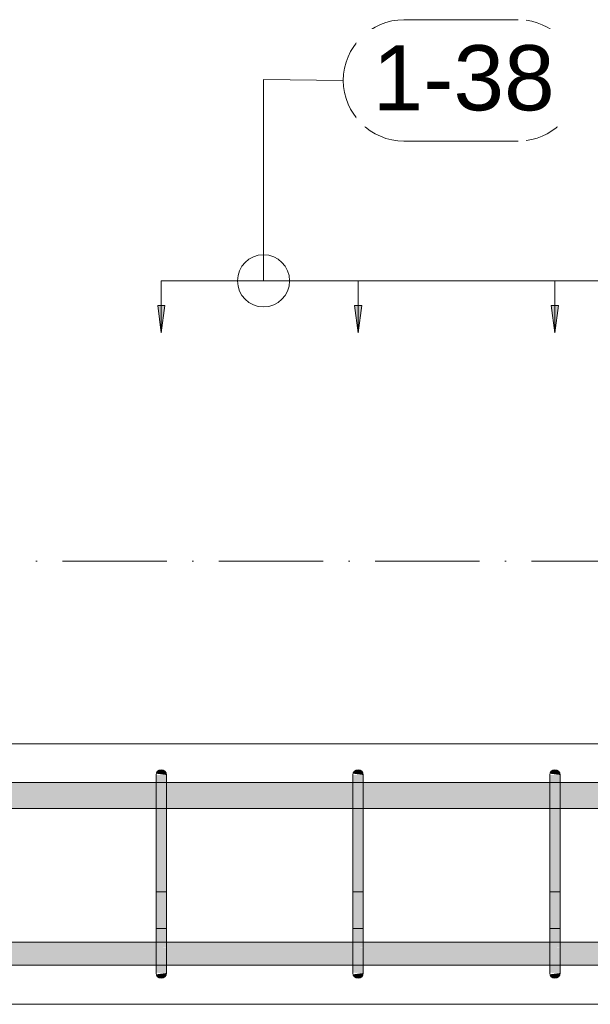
# Model space of a CAD drawing. Header units: millimetres. Extents: x -25607 to 9385, y 1894 to 10168.
# Tile 18 of 181: x -22646 to -22098, y 8670 to 9615. Entities that reach past the tile are written whole.
import ezdxf

# ---------------------------------------------------------------- set-up
doc = ezdxf.new("R2010")
doc.units = ezdxf.units.MM
doc.linetypes.add('Čerchovaná', pattern=[150, 100, -25, 0, -25])
for name, color, linetype, lineweight in [('A-ANNO-DIMS', 211, 'Continuous', 5), ('A-ANNO-DIMS-25', 211, 'Continuous', 5), ('A-FLOR-LEVL', 51, 'Continuous', 5), ('S-BEAM', 12, 'Continuous', 9), ('S-RBAR', 171, 'Continuous', 5), ('S-RBAR-IDEN', 171, 'Continuous', 5)]:
    doc.layers.add(name, color=color, linetype=linetype, lineweight=lineweight)
doc.styles.add('Arial_1', font='arial.ttf', dxfattribs={"height": 62.5})
doc.dimstyles.new('Výztuž_kusy__řezy_', dxfattribs={"dimscale": 304.8, "dimtxt": 0.18, "dimasz": 0, "dimexe": 0, "dimexo": 0.0625, "dimgap": 0.082021, "dimtad": 1, "dimdec": 0, "dimzin": 0, "dimdsep": 46, "dimtxsty": 'Arial_1', "dimblk1": 'NONE', "dimblk2": 'NONE', "dimsah": 1, "dimcen": 0.09, "dimazin": 0, "dimtfac": 1, "dimtdec": 4, "dimtix": 1, "dimtmove": 0, "dimatfit": 3, "dimfxl": 0.164042, "dimfxlon": 1, "dimtvp": 1, "dimtfill": 1, "dimtolj": 1, "dimtzin": 0, "dimarcsym": 2})

# ---------------------------------------------------------------- blocks, each defined once
blk = doc.blocks.new('DIMBLOCK40-V4')
at = {"layer": 'A-ANNO-DIMS-25'}
for points in [[(-22132.14, 9314.03), (-22128.68, 9340.32), (-22135.6, 9340.32)], [(-21943.21, 9314.03), (-21939.75, 9340.32), (-21946.68, 9340.32)]]:
    blk.add_hatch(color=256, dxfattribs=at).paths.add_polyline_path(points)
for p, q in [((-21943.21, 9364.03), (-22132.14, 9364.03)), ((-22132.14, 9364.03), (-22132.14, 9364.03)), ((-22132.14, 9364.03), (-22132.14, 9314.03)), ((-21943.21, 9364.03), (-21943.21, 9364.03)), ((-21943.21, 9364.03), (-21943.21, 9314.03)), ((-22128.68, 9340.32), (-22135.6, 9340.32)), ((-22135.6, 9340.32), (-22132.14, 9314.03)), ((-22132.14, 9314.03), (-22128.68, 9340.32)), ((-21939.75, 9340.32), (-21946.68, 9340.32)), ((-21946.68, 9340.32), (-21943.21, 9314.03)), ((-21943.21, 9314.03), (-21939.75, 9340.32))]:
    blk.add_line(p, q, dxfattribs=at)
blk = doc.blocks.new('_None')
blk = doc.blocks.new('DIMBLOCK41-V4')
at = {"layer": 'A-ANNO-DIMS-25'}
for points in [[(-22321.07, 9314.03), (-22317.61, 9340.32), (-22324.53, 9340.32)], [(-22132.14, 9314.03), (-22128.68, 9340.32), (-22135.6, 9340.32)]]:
    blk.add_hatch(color=256, dxfattribs=at).paths.add_polyline_path(points)
for p, q in [((-22132.14, 9364.03), (-22321.07, 9364.03)), ((-22321.07, 9364.03), (-22321.07, 9364.03)), ((-22321.07, 9364.03), (-22321.07, 9314.03)), ((-22132.14, 9364.03), (-22132.14, 9364.03)), ((-22132.14, 9364.03), (-22132.14, 9314.03)), ((-22317.61, 9340.32), (-22324.53, 9340.32)), ((-22324.53, 9340.32), (-22321.07, 9314.03)), ((-22321.07, 9314.03), (-22317.61, 9340.32)), ((-22128.68, 9340.32), (-22135.6, 9340.32)), ((-22135.6, 9340.32), (-22132.14, 9314.03)), ((-22132.14, 9314.03), (-22128.68, 9340.32))]:
    blk.add_line(p, q, dxfattribs=at)
blk = doc.blocks.new('DIMBLOCK42-V4')
at = {"layer": 'A-ANNO-DIMS-25'}
for points in [[(-22510, 9314.03), (-22506.54, 9340.32), (-22513.46, 9340.32)], [(-22321.07, 9314.03), (-22317.61, 9340.32), (-22324.53, 9340.32)]]:
    blk.add_hatch(color=256, dxfattribs=at).paths.add_polyline_path(points)
for p, q in [((-22321.07, 9364.03), (-22510, 9364.03)), ((-22510, 9364.03), (-22510, 9364.03)), ((-22510, 9364.03), (-22510, 9314.03)), ((-22321.07, 9364.03), (-22321.07, 9364.03)), ((-22321.07, 9364.03), (-22321.07, 9314.03)), ((-22506.54, 9340.32), (-22513.46, 9340.32)), ((-22513.46, 9340.32), (-22510, 9314.03)), ((-22510, 9314.03), (-22506.54, 9340.32)), ((-22317.61, 9340.32), (-22324.53, 9340.32)), ((-22324.53, 9340.32), (-22321.07, 9314.03)), ((-22321.07, 9314.03), (-22317.61, 9340.32))]:
    blk.add_line(p, q, dxfattribs=at)
blk = doc.blocks.new('DIMBLOCK43-V4')
at = {"layer": 'A-ANNO-DIMS-25'}
for points in [[(-22510, 9314.03), (-22506.54, 9340.32), (-22513.46, 9340.32)], [(-22321.07, 9314.03), (-22317.61, 9340.32), (-22324.53, 9340.32)], [(-22132.14, 9314.03), (-22128.68, 9340.32), (-22135.6, 9340.32)], [(-21943.21, 9314.03), (-21939.75, 9340.32), (-21946.68, 9340.32)], [(-21754.29, 9314.03), (-21750.82, 9340.32), (-21757.75, 9340.32)], [(-21565.36, 9314.03), (-21561.9, 9340.32), (-21568.82, 9340.32)], [(-21376.43, 9314.03), (-21372.97, 9340.32), (-21379.89, 9340.32)], [(-21187.5, 9314.03), (-21184.04, 9340.32), (-21190.96, 9340.32)], [(-20998.57, 9314.03), (-20995.11, 9340.32), (-21002.03, 9340.32)], [(-20809.64, 9314.03), (-20806.18, 9340.32), (-20813.1, 9340.32)], [(-20620.71, 9314.03), (-20617.25, 9340.32), (-20624.18, 9340.32)], [(-20431.79, 9314.03), (-20428.32, 9340.32), (-20435.25, 9340.32)], [(-20242.86, 9314.03), (-20239.4, 9340.32), (-20246.32, 9340.32)], [(-20053.93, 9314.03), (-20050.47, 9340.32), (-20057.39, 9340.32)], [(-19865, 9314.03), (-19861.54, 9340.32), (-19868.46, 9340.32)]]:
    blk.add_hatch(color=256, dxfattribs=at).paths.add_polyline_path(points)
for p, q in [((-19865, 9364.03), (-22510, 9364.03)), ((-22321.07, 9364.03), (-22510, 9364.03)), ((-22510, 9364.03), (-22510, 9364.03)), ((-22510, 9364.03), (-22510, 9314.03)), ((-22132.14, 9364.03), (-22321.07, 9364.03)), ((-22321.07, 9364.03), (-22321.07, 9364.03)), ((-22321.07, 9364.03), (-22321.07, 9314.03)), ((-21943.21, 9364.03), (-22132.14, 9364.03)), ((-22132.14, 9364.03), (-22132.14, 9364.03)), ((-22132.14, 9364.03), (-22132.14, 9314.03)), ((-21754.29, 9364.03), (-21943.21, 9364.03)), ((-21943.21, 9364.03), (-21943.21, 9364.03)), ((-21943.21, 9364.03), (-21943.21, 9314.03)), ((-21565.36, 9364.03), (-21754.29, 9364.03)), ((-21754.29, 9364.03), (-21754.29, 9364.03)), ((-21754.29, 9364.03), (-21754.29, 9314.03)), ((-21376.43, 9364.03), (-21565.36, 9364.03)), ((-21565.36, 9364.03), (-21565.36, 9364.03)), ((-21565.36, 9364.03), (-21565.36, 9314.03)), ((-21187.5, 9364.03), (-21376.43, 9364.03)), ((-21376.43, 9364.03), (-21376.43, 9364.03)), ((-21376.43, 9364.03), (-21376.43, 9314.03)), ((-20998.57, 9364.03), (-21187.5, 9364.03)), ((-21187.5, 9364.03), (-21187.5, 9364.03)), ((-21187.5, 9364.03), (-21187.5, 9314.03)), ((-20809.64, 9364.03), (-20998.57, 9364.03)), ((-20998.57, 9364.03), (-20998.57, 9364.03)), ((-20998.57, 9364.03), (-20998.57, 9314.03)), ((-20620.71, 9364.03), (-20809.64, 9364.03)), ((-20809.64, 9364.03), (-20809.64, 9364.03)), ((-20809.64, 9364.03), (-20809.64, 9314.03)), ((-20431.79, 9364.03), (-20620.71, 9364.03)), ((-20620.71, 9364.03), (-20620.71, 9364.03)), ((-20620.71, 9364.03), (-20620.71, 9314.03)), ((-20242.86, 9364.03), (-20431.79, 9364.03)), ((-20431.79, 9364.03), (-20431.79, 9364.03)), ((-20431.79, 9364.03), (-20431.79, 9314.03)), ((-20053.93, 9364.03), (-20242.86, 9364.03)), ((-20242.86, 9364.03), (-20242.86, 9364.03)), ((-20242.86, 9364.03), (-20242.86, 9314.03)), ((-19865, 9364.03), (-20053.93, 9364.03)), ((-20053.93, 9364.03), (-20053.93, 9364.03)), ((-20053.93, 9364.03), (-20053.93, 9314.03)), ((-19865, 9364.03), (-19865, 9364.03)), ((-19865, 9364.03), (-19865, 9314.03)), ((-22506.54, 9340.32), (-22513.46, 9340.32)), ((-22513.46, 9340.32), (-22510, 9314.03)), ((-22510, 9314.03), (-22506.54, 9340.32)), ((-22317.61, 9340.32), (-22324.53, 9340.32)), ((-22324.53, 9340.32), (-22321.07, 9314.03)), ((-22321.07, 9314.03), (-22317.61, 9340.32)), ((-22128.68, 9340.32), (-22135.6, 9340.32)), ((-22135.6, 9340.32), (-22132.14, 9314.03)), ((-22132.14, 9314.03), (-22128.68, 9340.32)), ((-21939.75, 9340.32), (-21946.68, 9340.32)), ((-21946.68, 9340.32), (-21943.21, 9314.03)), ((-21943.21, 9314.03), (-21939.75, 9340.32)), ((-21750.82, 9340.32), (-21757.75, 9340.32)), ((-21757.75, 9340.32), (-21754.29, 9314.03)), ((-21754.29, 9314.03), (-21750.82, 9340.32)), ((-21561.9, 9340.32), (-21568.82, 9340.32)), ((-21568.82, 9340.32), (-21565.36, 9314.03)), ((-21565.36, 9314.03), (-21561.9, 9340.32)), ((-21372.97, 9340.32), (-21379.89, 9340.32)), ((-21379.89, 9340.32), (-21376.43, 9314.03)), ((-21376.43, 9314.03), (-21372.97, 9340.32)), ((-21184.04, 9340.32), (-21190.96, 9340.32)), ((-21190.96, 9340.32), (-21187.5, 9314.03)), ((-21187.5, 9314.03), (-21184.04, 9340.32)), ((-20995.11, 9340.32), (-21002.03, 9340.32)), ((-21002.03, 9340.32), (-20998.57, 9314.03)), ((-20998.57, 9314.03), (-20995.11, 9340.32)), ((-20806.18, 9340.32), (-20813.1, 9340.32)), ((-20813.1, 9340.32), (-20809.64, 9314.03)), ((-20809.64, 9314.03), (-20806.18, 9340.32)), ((-20617.25, 9340.32), (-20624.18, 9340.32)), ((-20624.18, 9340.32), (-20620.71, 9314.03)), ((-20620.71, 9314.03), (-20617.25, 9340.32)), ((-20428.32, 9340.32), (-20435.25, 9340.32)), ((-20435.25, 9340.32), (-20431.79, 9314.03)), ((-20431.79, 9314.03), (-20428.32, 9340.32)), ((-20239.4, 9340.32), (-20246.32, 9340.32)), ((-20246.32, 9340.32), (-20242.86, 9314.03)), ((-20242.86, 9314.03), (-20239.4, 9340.32)), ((-20050.47, 9340.32), (-20057.39, 9340.32)), ((-20057.39, 9340.32), (-20053.93, 9314.03)), ((-20053.93, 9314.03), (-20050.47, 9340.32)), ((-19861.54, 9340.32), (-19868.46, 9340.32)), ((-19868.46, 9340.32), (-19865, 9314.03)), ((-19865, 9314.03), (-19861.54, 9340.32))]:
    blk.add_line(p, q, dxfattribs=at)
blk = doc.blocks.new('Popisek výztuže__BEZ NATOČENÍ_ - _Typ_ množství_PRAVÝ _řezy_-573725-V4')
at = {"layer": 'S-RBAR-IDEN'}
for p, q in [((-24183.83, 9621.25), (-24293.53, 9621.25)), ((-24293.53, 9504.82), (-24183.83, 9504.82))]:
    blk.add_line(p, q, dxfattribs=at)
for centre, start, end in [((-24293.53, 9563.04), 90, 270), ((-24183.83, 9563.04), 277.64339, 82.35661)]:
    blk.add_arc(centre, 58.22, start, end, dxfattribs=at)

msp = doc.modelspace()

# ---------------------------------------------------------------- hatches: boundary and pattern name
at = {"layer": 'S-RBAR'}
for points in [[(-22505, 8865), (-22505, 8890), (-22515, 8890), (-22515, 8865)], [(-22505, 8890), (-22505.17, 8891.29), (-22505.67, 8892.5), (-22506.46, 8893.54), (-22507.5, 8894.33), (-22508.71, 8894.83), (-22510, 8895), (-22511.29, 8894.83), (-22512.5, 8894.33), (-22513.54, 8893.54), (-22514.33, 8892.5), (-22514.83, 8891.29), (-22505.17, 8890.02)], [(-22316.07, 8865), (-22316.07, 8890), (-22326.07, 8890), (-22326.07, 8865)], [(-22316.07, 8890), (-22316.24, 8891.29), (-22316.74, 8892.5), (-22317.54, 8893.54), (-22318.57, 8894.33), (-22319.78, 8894.83), (-22321.07, 8895), (-22322.37, 8894.83), (-22323.57, 8894.33), (-22324.61, 8893.54), (-22325.4, 8892.5), (-22325.9, 8891.29), (-22316.24, 8890.02)], [(-22127.14, 8865), (-22127.14, 8890), (-22137.14, 8890), (-22137.14, 8865)], [(-22127.14, 8890), (-22127.31, 8891.29), (-22127.81, 8892.5), (-22128.61, 8893.54), (-22129.64, 8894.33), (-22130.85, 8894.83), (-22132.14, 8895), (-22133.44, 8894.83), (-22134.64, 8894.33), (-22135.68, 8893.54), (-22136.47, 8892.5), (-22136.97, 8891.29), (-22127.31, 8890.02)], [(-22505, 8725), (-22505, 8865), (-22515, 8865), (-22515, 8725)], [(-22316.07, 8725), (-22316.07, 8865), (-22326.07, 8865), (-22326.07, 8725)], [(-22127.14, 8725), (-22127.14, 8865), (-22137.14, 8865), (-22137.14, 8725)], [(-22510, 8695), (-22508.71, 8695.17), (-22507.5, 8695.67), (-22506.46, 8696.46), (-22505.67, 8697.5), (-22505.17, 8698.71), (-22505.17, 8699.98), (-22514.83, 8698.71), (-22514.33, 8697.5), (-22513.54, 8696.46), (-22512.5, 8695.67), (-22511.29, 8695.17)], [(-22321.07, 8695), (-22319.78, 8695.17), (-22318.57, 8695.67), (-22317.54, 8696.46), (-22316.74, 8697.5), (-22316.24, 8698.71), (-22316.24, 8699.98), (-22325.9, 8698.71), (-22325.4, 8697.5), (-22324.61, 8696.46), (-22323.57, 8695.67), (-22322.37, 8695.17)], [(-22132.14, 8695), (-22130.85, 8695.17), (-22129.64, 8695.67), (-22128.61, 8696.46), (-22127.81, 8697.5), (-22127.31, 8698.71), (-22127.31, 8699.98), (-22136.97, 8698.71), (-22136.47, 8697.5), (-22135.68, 8696.46), (-22134.64, 8695.67), (-22133.44, 8695.17)]]:
    msp.add_hatch(color=7, dxfattribs=at).paths.add_polyline_path(points)
h = msp.add_hatch(color=7, dxfattribs=at)
h.paths.add_polyline_path([(-23445.36, 8857.8), (-23362.82, 8857.8), (-23362.82, 8882.8), (-23445.36, 8882.8), (-23445.36, 8863.81)])
h.paths.add_polyline_path([(-24590.95, 8857.8), (-24591.01, 8879.14), (-24594.18, 8875), (-24596.18, 8870.18), (-24596.86, 8863.81), (-24596.86, 8857.8)])
h.paths.add_polyline_path([(-24533.42, 8857.8), (-24495.89, 8857.8), (-24495.89, 8882.8), (-24528.32, 8882.8), (-24528.32, 8863.8), (-24533.42, 8863.8)])
h.paths.add_polyline_path([(-24558, 8857.8), (-24543.42, 8857.8), (-24543.42, 8863.8), (-24548.33, 8863.99), (-24548.33, 8882.8), (-24563.82, 8882.8), (-24563, 8882.46), (-24560.93, 8880.87), (-24559.34, 8878.8), (-24558.34, 8876.39), (-24558, 8872.7), (-24558, 8863.81)])
h.paths.add_polyline_path([(-24580.95, 8857.8), (-24578, 8857.8), (-24578, 8873.8), (-24558, 8873.8), (-24577.66, 8876.39), (-24576.66, 8878.8), (-24575.07, 8880.87), (-24573, 8882.8), (-24580.95, 8882.8), (-24580.95, 8863.81)])
h.paths.add_polyline_path([(-24390.83, 8857.8), (-24353.31, 8857.8), (-24353.31, 8882.8), (-24390.83, 8882.8), (-24390.83, 8863.81)])
h.paths.add_polyline_path([(-24438.36, 8857.8), (-24400.83, 8857.8), (-24400.83, 8882.8), (-24438.36, 8882.8), (-24438.36, 8863.81)])
h.paths.add_polyline_path([(-24485.89, 8857.8), (-24448.36, 8857.8), (-24448.36, 8882.8), (-24485.89, 8882.8), (-24485.89, 8863.81)])
h.paths.add_polyline_path([(-24200.72, 8857.8), (-24166.86, 8857.8), (-24166.86, 8865), (-24167.54, 8870.18), (-24169.54, 8875), (-24172.72, 8879.14), (-24176.86, 8882.32), (-24178.03, 8882.8), (-24200.72, 8882.8), (-24200.72, 8863.81)])
h.paths.add_polyline_path([(-24248.25, 8857.8), (-24210.72, 8857.8), (-24210.72, 8882.8), (-24248.25, 8882.8), (-24248.25, 8863.81)])
h.paths.add_polyline_path([(-24295.78, 8857.8), (-24258.25, 8857.8), (-24258.25, 8882.8), (-24295.78, 8882.8), (-24295.78, 8863.81)])
h.paths.add_polyline_path([(-24305.78, 8857.8), (-24305.78, 8882.8), (-24343.31, 8882.8), (-24343.31, 8857.8)])
h.paths.add_polyline_path([(-21192.5, 8857.8), (-21192.5, 8882.8), (-21371.43, 8882.8), (-21371.43, 8857.8), (-21263.23, 8857.8)])
h.paths.add_polyline_path([(-21182.5, 8857.8), (-21172.5, 8857.8), (-21172.5, 8882.8), (-21182.5, 8882.8), (-21182.5, 8863.81)])
h.paths.add_polyline_path([(-24153.19, 8857.8), (-24115.66, 8857.8), (-24115.66, 8882.8), (-24153.19, 8882.8), (-24153.19, 8863.81)])
h.paths.add_polyline_path([(-24058.13, 8857.8), (-24020.6, 8857.8), (-24020.6, 8882.8), (-24058.13, 8882.8), (-24058.13, 8863.81)])
h.paths.add_polyline_path([(-24105.66, 8857.8), (-24068.13, 8857.8), (-24068.13, 8882.8), (-24105.66, 8882.8), (-24105.66, 8863.81)])
h.paths.add_polyline_path([(-23915.54, 8857.8), (-23825.54, 8857.8), (-23825.54, 8882.8), (-23915.54, 8882.8), (-23915.54, 8863.81)])
h.paths.add_polyline_path([(-23963.07, 8857.8), (-23925.54, 8857.8), (-23925.54, 8882.8), (-23963.07, 8882.8), (-23963.07, 8863.81)])
h.paths.add_polyline_path([(-24010.6, 8857.8), (-23973.07, 8857.8), (-23973.07, 8882.8), (-24010.6, 8882.8), (-24010.6, 8863.81)])
h.paths.add_polyline_path([(-23815.54, 8857.8), (-23733, 8857.8), (-23733, 8882.8), (-23815.54, 8882.8), (-23815.54, 8863.81)])
h.paths.add_polyline_path([(-23630.45, 8857.8), (-23547.91, 8857.8), (-23547.91, 8882.8), (-23630.45, 8882.8), (-23630.45, 8863.81)])
h.paths.add_polyline_path([(-23723, 8857.8), (-23640.45, 8857.8), (-23640.45, 8882.8), (-23723, 8882.8), (-23723, 8863.81)])
h.paths.add_polyline_path([(-23537.91, 8857.8), (-23455.36, 8857.8), (-23455.36, 8882.8), (-23537.91, 8882.8), (-23537.91, 8863.81)])
h.paths.add_polyline_path([(-23352.82, 8857.8), (-23270.27, 8857.8), (-23270.27, 8882.8), (-23352.82, 8882.8), (-23352.82, 8863.81)])
h.paths.add_polyline_path([(-23167.73, 8857.8), (-23085.18, 8857.8), (-23085.18, 8882.8), (-23167.73, 8882.8), (-23167.73, 8863.81)])
h.paths.add_polyline_path([(-23177.73, 8857.8), (-23177.73, 8882.8), (-23260.27, 8882.8), (-23260.27, 8857.8)])
h.paths.add_polyline_path([(-22982.64, 8857.8), (-22900.09, 8857.8), (-22900.09, 8882.8), (-22982.64, 8882.8), (-22982.64, 8863.81)])
h.paths.add_polyline_path([(-23075.18, 8857.8), (-22992.64, 8857.8), (-22992.64, 8882.8), (-23075.18, 8882.8), (-23075.18, 8863.81)])
h.paths.add_polyline_path([(-22890.09, 8857.8), (-22807.55, 8857.8), (-22807.55, 8882.8), (-22890.09, 8882.8), (-22890.09, 8863.81)])
h.paths.add_polyline_path([(-22705, 8857.8), (-22515, 8857.8), (-22515, 8882.8), (-22705, 8882.8), (-22705, 8863.81)])
h.paths.add_polyline_path([(-22715, 8857.8), (-22715, 8882.8), (-22797.55, 8882.8), (-22797.55, 8857.8)])
h.paths.add_polyline_path([(-22505, 8857.8), (-22326.07, 8857.8), (-22326.07, 8882.8), (-22505, 8882.8), (-22505, 8863.81)])
h.paths.add_polyline_path([(-21381.43, 8857.8), (-21381.43, 8882.8), (-21560.36, 8882.8), (-21560.36, 8857.8), (-21417.55, 8857.8)])
h.paths.add_polyline_path([(-21570.36, 8857.8), (-21570.36, 8882.8), (-21749.29, 8882.8), (-21749.29, 8857.8), (-21571.87, 8857.8)])
h.paths.add_polyline_path([(-21759.29, 8857.8), (-21759.29, 8882.8), (-21938.21, 8882.8), (-21938.21, 8857.8), (-21880.51, 8857.8)])
h.paths.add_polyline_path([(-22316.07, 8857.8), (-22137.14, 8857.8), (-22137.14, 8882.8), (-22316.07, 8882.8), (-22316.07, 8863.81)])
h.paths.add_polyline_path([(-22127.14, 8857.8), (-21948.21, 8857.8), (-21948.21, 8882.8), (-22127.14, 8882.8), (-22127.14, 8863.81)])
h.paths.add_polyline_path([(-24605, 8874.79), (-24602.84, 8880), (-24600.69, 8882.8), (-24605, 8882.8), (-24605, 8879.14)])
h = msp.add_hatch(color=7, dxfattribs=at)
h.paths.add_polyline_path([(-24601.03, 8707.64), (-24603.19, 8710.85), (-24605, 8715.21), (-24605, 8707.64), (-24602.84, 8707.64)])
h.paths.add_polyline_path([(-22960.74, 8707.64), (-22900.09, 8707.92), (-22900.09, 8729.64), (-22982.64, 8729.64), (-22982.64, 8707.64)])
h.paths.add_polyline_path([(-22890.09, 8707.64), (-22807.55, 8707.92), (-22807.55, 8729.64), (-22890.09, 8729.64), (-22890.09, 8707.92)])
h.paths.add_polyline_path([(-17983.96, 8707.64), (-17980, 8707.64), (-17980, 8729.64), (-18012.83, 8729.64), (-18012.83, 8707.64)])
h.paths.add_polyline_path([(-22992.64, 8707.64), (-22992.64, 8729.64), (-23075.18, 8729.64), (-23075.18, 8707.64), (-22999.32, 8707.64)])
h.paths.add_polyline_path([(-22797.55, 8707.64), (-22715, 8707.92), (-22715, 8729.64), (-22797.55, 8729.64), (-22797.55, 8707.92)])
h.paths.add_polyline_path([(-22705, 8707.64), (-22515, 8707.92), (-22515, 8729.64), (-22705, 8729.64), (-22705, 8707.92)])
h.paths.add_polyline_path([(-18022.83, 8707.64), (-18022.83, 8729.64), (-18061.22, 8729.64), (-18061.12, 8707.64)])
h.paths.add_polyline_path([(-23085.18, 8707.64), (-23085.18, 8729.64), (-23167.73, 8729.64), (-23167.73, 8707.64), (-23115.06, 8707.64)])
h.paths.add_polyline_path([(-22505, 8707.64), (-22326.07, 8707.92), (-22326.07, 8729.64), (-22505, 8729.64), (-22505, 8707.92)])
h.paths.add_polyline_path([(-22316.07, 8707.64), (-22137.14, 8707.92), (-22137.14, 8729.64), (-22316.07, 8729.64), (-22316.07, 8707.92)])
h.paths.add_polyline_path([(-18071.22, 8707.64), (-18071.22, 8729.64), (-18109.61, 8729.64), (-18109.61, 8707.64), (-18099.7, 8707.64)])
h.paths.add_polyline_path([(-23177.73, 8707.64), (-23177.73, 8729.64), (-23260.27, 8729.64), (-23260.27, 8707.64), (-23192.22, 8707.64)])
h.paths.add_polyline_path([(-22127.14, 8707.64), (-21948.21, 8707.92), (-21948.21, 8729.64), (-22127.14, 8729.64), (-22127.14, 8707.92)])
h.paths.add_polyline_path([(-24558, 8707.64), (-24543.42, 8707.92), (-24543.42, 8729.64), (-24558, 8729.64), (-24558, 8707.92)])
h.paths.add_polyline_path([(-18119.61, 8707.64), (-18119.61, 8729.64), (-18158, 8729.64), (-18158, 8707.64), (-18138.28, 8707.64)])
h.paths.add_polyline_path([(-21938.21, 8707.64), (-21759.29, 8707.92), (-21759.29, 8729.64), (-21938.21, 8729.64), (-21938.21, 8707.92)])
h.paths.add_polyline_path([(-23270.27, 8707.64), (-23270.27, 8729.64), (-23352.82, 8729.64), (-23352.82, 8707.64), (-23307.95, 8707.64)])
h.paths.add_polyline_path([(-24580.95, 8707.64), (-24578, 8707.92), (-24578, 8729.64), (-24580.95, 8729.64), (-24580.95, 8707.92)])
h.paths.add_polyline_path([(-21749.29, 8707.64), (-21570.36, 8707.92), (-21570.36, 8729.64), (-21749.29, 8729.64), (-21749.29, 8707.92)])
h.paths.add_polyline_path([(-18168, 8707.64), (-18168, 8729.64), (-18206.38, 8729.64), (-18206.38, 8707.64), (-18176.86, 8707.64)])
h.paths.add_polyline_path([(-23362.82, 8707.64), (-23362.82, 8729.64), (-23445.36, 8729.64), (-23445.36, 8707.64), (-23385.11, 8707.64)])
h.paths.add_polyline_path([(-21560.36, 8707.64), (-21381.43, 8707.92), (-21381.43, 8729.64), (-21560.36, 8729.64), (-21560.36, 8707.92)])
h.paths.add_polyline_path([(-23455.36, 8707.64), (-23455.36, 8729.64), (-23537.91, 8729.64), (-23537.91, 8707.64), (-23462.27, 8707.64)])
h.paths.add_polyline_path([(-21371.43, 8707.64), (-21192.5, 8707.92), (-21192.5, 8729.64), (-21371.43, 8729.64), (-21371.43, 8707.92)])
h.paths.add_polyline_path([(-18216.38, 8707.64), (-18216.38, 8729.64), (-18254.77, 8729.64), (-18254.77, 8707.64), (-18254.02, 8707.64)])
h.paths.add_polyline_path([(-21182.5, 8707.64), (-21003.57, 8707.92), (-21003.57, 8729.64), (-21182.5, 8729.64), (-21182.5, 8707.92)])
h.paths.add_polyline_path([(-24533.42, 8707.64), (-24495.89, 8707.92), (-24495.89, 8729.64), (-24533.42, 8729.64), (-24533.42, 8707.92)])
h.paths.add_polyline_path([(-20993.57, 8707.64), (-20814.64, 8707.92), (-20814.64, 8729.64), (-20993.57, 8729.64), (-20993.57, 8707.92)])
h.paths.add_polyline_path([(-23547.91, 8707.64), (-23547.91, 8729.64), (-23630.45, 8729.64), (-23630.45, 8707.64), (-23578.01, 8707.64)])
h.paths.add_polyline_path([(-18264.77, 8707.64), (-18264.77, 8729.64), (-18303.16, 8729.64), (-18303.16, 8707.64), (-18292.6, 8707.64)])
h.paths.add_polyline_path([(-24485.89, 8707.64), (-24448.36, 8707.92), (-24448.36, 8729.64), (-24485.89, 8729.64), (-24485.89, 8707.92)])
h.paths.add_polyline_path([(-20804.64, 8707.64), (-20625.71, 8707.92), (-20625.71, 8729.64), (-20804.64, 8729.64), (-20804.64, 8707.92)])
h.paths.add_polyline_path([(-20615.71, 8707.64), (-20436.79, 8707.92), (-20436.79, 8729.64), (-20615.71, 8729.64), (-20615.71, 8707.92)])
h.paths.add_polyline_path([(-18313.16, 8707.64), (-18313.16, 8729.64), (-18351.55, 8729.64), (-18351.55, 8707.64), (-18331.18, 8707.64)])
h.paths.add_polyline_path([(-23640.45, 8707.64), (-23640.45, 8729.64), (-23723, 8729.64), (-23723, 8707.64), (-23655.17, 8707.64)])
h.paths.add_polyline_path([(-20426.79, 8707.64), (-20247.86, 8707.92), (-20247.86, 8729.64), (-20426.79, 8729.64), (-20426.79, 8707.92)])
h.paths.add_polyline_path([(-24438.36, 8707.64), (-24400.83, 8707.92), (-24400.83, 8729.64), (-24438.36, 8729.64), (-24438.36, 8707.92)])
h.paths.add_polyline_path([(-20237.86, 8707.64), (-20058.93, 8707.92), (-20058.93, 8729.64), (-20237.86, 8729.64), (-20237.86, 8707.92)])
h.paths.add_polyline_path([(-18361.55, 8707.64), (-18361.55, 8729.64), (-18399.94, 8729.64), (-18399.94, 8707.64), (-18369.76, 8707.64)])
h.paths.add_polyline_path([(-23733, 8707.64), (-23733, 8729.64), (-23815.54, 8729.64), (-23815.54, 8707.64), (-23770.91, 8707.64)])
h.paths.add_polyline_path([(-20048.93, 8707.64), (-19870, 8707.92), (-19870, 8729.64), (-20048.93, 8729.64), (-20048.93, 8707.92)])
h.paths.add_polyline_path([(-19860, 8707.64), (-19670, 8707.92), (-19670, 8729.64), (-19860, 8729.64), (-19860, 8707.92)])
h.paths.add_polyline_path([(-18409.94, 8707.64), (-18409.94, 8729.64), (-18448.33, 8729.64), (-18448.33, 8707.64), (-18446.91, 8707.64)])
h.paths.add_polyline_path([(-23825.54, 8707.64), (-23825.54, 8729.64), (-23915.54, 8729.64), (-23915.54, 8707.64), (-23848.07, 8707.64)])
h.paths.add_polyline_path([(-24390.83, 8707.64), (-24353.31, 8707.92), (-24353.31, 8729.64), (-24390.83, 8729.64), (-24390.83, 8707.92)])
h.paths.add_polyline_path([(-19660, 8707.64), (-19577.45, 8707.92), (-19577.45, 8729.64), (-19660, 8729.64), (-19660, 8707.92)])
h.paths.add_polyline_path([(-18458.33, 8707.64), (-18458.33, 8729.64), (-18549.46, 8729.64), (-18549.46, 8707.64), (-18485.49, 8707.64)])
h.paths.add_polyline_path([(-19567.45, 8707.64), (-19484.91, 8707.92), (-19484.91, 8729.64), (-19567.45, 8729.64), (-19567.45, 8707.92)])
h.paths.add_polyline_path([(-23925.54, 8707.64), (-23925.54, 8729.64), (-23963.07, 8729.64), (-23963.07, 8707.64)])
h.paths.add_polyline_path([(-19474.91, 8707.64), (-19392.36, 8707.92), (-19392.36, 8729.64), (-19474.91, 8729.64), (-19474.91, 8707.92)])
h.paths.add_polyline_path([(-23973.07, 8707.64), (-23973.07, 8729.64), (-24010.6, 8729.64), (-24010.6, 8707.64), (-24002.39, 8707.64)])
h.paths.add_polyline_path([(-19382.36, 8707.64), (-19299.82, 8707.92), (-19299.82, 8729.64), (-19382.36, 8729.64), (-19382.36, 8707.92)])
h.paths.add_polyline_path([(-24020.6, 8707.64), (-24020.6, 8729.64), (-24058.13, 8729.64), (-24058.13, 8707.64), (-24040.97, 8707.64)])
h.paths.add_polyline_path([(-18559.46, 8707.64), (-18559.46, 8729.64), (-18642, 8729.64), (-18642, 8707.64), (-18562.65, 8707.64)])
h.paths.add_polyline_path([(-19289.82, 8707.64), (-19207.27, 8707.92), (-19207.27, 8729.64), (-19289.82, 8729.64), (-19289.82, 8707.92)])
h.paths.add_polyline_path([(-24068.13, 8707.64), (-24068.13, 8729.64), (-24105.66, 8729.64), (-24105.66, 8707.64), (-24079.55, 8707.64)])
h.paths.add_polyline_path([(-19197.27, 8707.64), (-19114.73, 8707.92), (-19114.73, 8729.64), (-19197.27, 8729.64), (-19197.27, 8707.92)])
h.paths.add_polyline_path([(-24343.31, 8707.64), (-24305.78, 8707.92), (-24305.78, 8729.64), (-24343.31, 8729.64), (-24343.31, 8707.92)])
h.paths.add_polyline_path([(-24115.66, 8707.64), (-24115.66, 8729.64), (-24153.19, 8729.64), (-24153.19, 8707.64), (-24118.13, 8707.64)])
h.paths.add_polyline_path([(-19104.73, 8707.64), (-19022.18, 8707.92), (-19022.18, 8729.64), (-19104.73, 8729.64), (-19104.73, 8707.92)])
h.paths.add_polyline_path([(-24295.78, 8707.64), (-24258.25, 8707.92), (-24258.25, 8729.64), (-24295.78, 8729.64), (-24295.78, 8707.92)])
h.paths.add_polyline_path([(-19012.18, 8707.64), (-18929.64, 8707.92), (-18929.64, 8729.64), (-19012.18, 8729.64), (-19012.18, 8707.92)])
h.paths.add_polyline_path([(-18652, 8707.64), (-18652, 8729.64), (-18734.55, 8729.64), (-18734.55, 8707.64), (-18678.39, 8707.64)])
h.paths.add_polyline_path([(-24181.69, 8707.64), (-24176.86, 8707.68), (-24172.72, 8710.86), (-24169.54, 8715), (-24167.54, 8719.82), (-24166.86, 8725), (-24167.54, 8729.64), (-24200.72, 8729.64), (-24200.72, 8710.64), (-24196.76, 8707.64), (-24192.04, 8707.64)])
h.paths.add_polyline_path([(-18919.64, 8707.64), (-18837.09, 8707.92), (-18837.09, 8729.64), (-18919.64, 8729.64), (-18919.64, 8707.92)])
h.paths.add_polyline_path([(-24211.93, 8707.64), (-24233.93, 8729.64), (-24248.25, 8729.64), (-24248.25, 8707.64), (-24233.87, 8707.64)])
h.paths.add_polyline_path([(-18827.09, 8707.64), (-18744.55, 8707.92), (-18744.55, 8729.64), (-18827.09, 8729.64), (-18827.09, 8707.92)])
h.paths.add_polyline_path([(-24590.95, 8710.82), (-24590.95, 8729.64), (-24596.86, 8729.64), (-24596.86, 8725), (-24596.18, 8719.82), (-24594.18, 8715), (-24590.99, 8710.85)])
h.paths.add_polyline_path([(-24210.72, 8720.57), (-24210.72, 8729.64), (-24219.78, 8729.64), (-24215.15, 8725)])
h = msp.add_hatch(color=7, dxfattribs=at)
h.paths.add_polyline_path([(-22505, 8703.08), (-22505, 8703.74), (-22506.36, 8703.89), (-22507.2, 8703.51)])
h.paths.add_polyline_path([(-22510.49, 8705.53), (-22512.17, 8707.49), (-22515, 8707.92), (-22515, 8706.75)])
h.paths.add_polyline_path([(-22505, 8711.72), (-22505, 8713.44), (-22515, 8715.43), (-22510.28, 8711.91)])
h.paths.add_polyline_path([(-22515, 8724.03), (-22505, 8724.24), (-22505, 8725), (-22515, 8725)])
h = msp.add_hatch(color=7, dxfattribs=at)
h.paths.add_polyline_path([(-22505, 8700), (-22505, 8703.08), (-22507.2, 8703.51), (-22506.36, 8703.89), (-22505, 8703.74), (-22505, 8711.72), (-22509.53, 8711.99), (-22515, 8715.43), (-22515, 8708.15), (-22512.03, 8707.32), (-22510.49, 8705.53), (-22515, 8706.75), (-22514.83, 8700.99), (-22512.91, 8700.85), (-22508.71, 8700.4)])
h.paths.add_polyline_path([(-22510, 8700), (-22505, 8700), (-22515, 8700.85), (-22514.83, 8700)])
h.paths.add_polyline_path([(-22505, 8713.44), (-22505, 8724.24), (-22507.03, 8724.03), (-22515, 8724.03), (-22515, 8715.43)])
h = msp.add_hatch(color=7, dxfattribs=at)
h.paths.add_polyline_path([(-22316.07, 8703.08), (-22316.07, 8703.74), (-22317.43, 8703.89), (-22318.27, 8703.51)])
h.paths.add_polyline_path([(-22321.56, 8705.53), (-22323.25, 8707.49), (-22326.07, 8707.92), (-22326.07, 8706.75)])
h.paths.add_polyline_path([(-22316.07, 8711.72), (-22316.07, 8713.44), (-22326.07, 8715.43), (-22321.35, 8711.91)])
h.paths.add_polyline_path([(-22326.07, 8724.03), (-22316.07, 8724.24), (-22316.07, 8725), (-22326.07, 8725)])
h = msp.add_hatch(color=7, dxfattribs=at)
h.paths.add_polyline_path([(-22316.07, 8700), (-22316.07, 8703.08), (-22318.27, 8703.51), (-22317.43, 8703.89), (-22316.07, 8703.74), (-22316.07, 8711.72), (-22320.6, 8711.99), (-22326.07, 8715.43), (-22326.07, 8708.15), (-22323.1, 8707.32), (-22321.56, 8705.53), (-22326.07, 8706.75), (-22325.9, 8700.99), (-22323.98, 8700.85), (-22319.78, 8700.4)])
h.paths.add_polyline_path([(-22321.07, 8700), (-22316.07, 8700), (-22326.07, 8700.85), (-22325.9, 8700)])
h.paths.add_polyline_path([(-22316.07, 8713.44), (-22316.07, 8724.24), (-22318.1, 8724.03), (-22326.07, 8724.03), (-22326.07, 8715.43)])
h = msp.add_hatch(color=7, dxfattribs=at)
h.paths.add_polyline_path([(-22127.14, 8703.08), (-22127.14, 8703.74), (-22128.5, 8703.89), (-22129.35, 8703.51)])
h.paths.add_polyline_path([(-22132.63, 8705.53), (-22134.32, 8707.49), (-22137.14, 8707.92), (-22137.14, 8706.75)])
h.paths.add_polyline_path([(-22127.14, 8711.72), (-22127.14, 8713.44), (-22137.14, 8715.43), (-22132.42, 8711.91)])
h.paths.add_polyline_path([(-22137.14, 8724.03), (-22127.14, 8724.24), (-22127.14, 8725), (-22137.14, 8725)])
h = msp.add_hatch(color=7, dxfattribs=at)
h.paths.add_polyline_path([(-22127.14, 8700), (-22127.14, 8703.08), (-22129.35, 8703.51), (-22128.5, 8703.89), (-22127.14, 8703.74), (-22127.14, 8711.72), (-22131.67, 8711.99), (-22137.14, 8715.43), (-22137.14, 8708.15), (-22134.17, 8707.32), (-22132.63, 8705.53), (-22137.14, 8706.75), (-22136.97, 8700.99), (-22135.06, 8700.85), (-22130.85, 8700.4)])
h.paths.add_polyline_path([(-22132.14, 8700), (-22127.14, 8700), (-22137.14, 8700.85), (-22136.97, 8700)])
h.paths.add_polyline_path([(-22127.14, 8713.44), (-22127.14, 8724.24), (-22129.17, 8724.03), (-22137.14, 8724.03), (-22137.14, 8715.43)])

# ---------------------------------------------------------------- linework, layer by layer
at = {"layer": 'A-FLOR-LEVL', "linetype": 'Čerchovaná'}
msp.add_line((-25606.81, 9095), (-4574.67, 9095), dxfattribs=at)
at = {"layer": 'S-BEAM'}
for p, q in [((-18195, 8920), (-24130, 8920)), ((-18195, 8920), (-24130, 8920)), ((-24130, 8670), (-18195, 8670)), ((-18195, 8670), (-24130, 8670))]:
    msp.add_line(p, q, dxfattribs=at)
at = {"layer": 'S-RBAR'}
for p, q in [((-22515, 8865), (-22515, 8890)), ((-22515, 8865), (-22515, 8890)), ((-22505, 8865), (-22505, 8890)), ((-22505, 8865), (-22505, 8890)), ((-22326.07, 8865), (-22326.07, 8890)), ((-22326.07, 8865), (-22326.07, 8890)), ((-22316.07, 8865), (-22316.07, 8890)), ((-22316.07, 8865), (-22316.07, 8890)), ((-22137.14, 8865), (-22137.14, 8890)), ((-22137.14, 8865), (-22137.14, 8890)), ((-22127.14, 8865), (-22127.14, 8890)), ((-22127.14, 8865), (-22127.14, 8890)), ((-24605, 8882.8), (-21172.5, 8882.8)), ((-24605, 8882.8), (-21172.5, 8882.8)), ((-24605, 8882.8), (-21172.5, 8882.8)), ((-22515, 8725), (-22515, 8865)), ((-22515, 8865), (-22515, 8725)), ((-22505, 8725), (-22505, 8865)), ((-22505, 8865), (-22505, 8725)), ((-22326.07, 8725), (-22326.07, 8865)), ((-22326.07, 8865), (-22326.07, 8725)), ((-22316.07, 8725), (-22316.07, 8865)), ((-22316.07, 8865), (-22316.07, 8725)), ((-22137.14, 8725), (-22137.14, 8865)), ((-22137.14, 8865), (-22137.14, 8725)), ((-22127.14, 8725), (-22127.14, 8865)), ((-22127.14, 8865), (-22127.14, 8725)), ((-24605, 8857.8), (-21172.5, 8857.8)), ((-24605, 8857.8), (-21172.5, 8857.8)), ((-24605, 8857.8), (-21172.5, 8857.8)), ((-22515, 8778.03), (-22515, 8742.68)), ((-22515, 8778.03), (-22505, 8778.03)), ((-22505, 8778.03), (-22505, 8742.68)), ((-22326.07, 8778.03), (-22326.07, 8742.68)), ((-22326.07, 8778.03), (-22316.07, 8778.03)), ((-22316.07, 8778.03), (-22316.07, 8742.68)), ((-22137.14, 8778.03), (-22137.14, 8742.68)), ((-22137.14, 8778.03), (-22127.14, 8778.03)), ((-22127.14, 8778.03), (-22127.14, 8742.68)), ((-22515, 8700), (-22515, 8742.68)), ((-22505, 8742.68), (-22515, 8742.68)), ((-22515, 8707.32), (-22515, 8742.68)), ((-22505, 8700), (-22505, 8742.68)), ((-22505, 8707.32), (-22505, 8742.68)), ((-22326.07, 8700), (-22326.07, 8742.68)), ((-22316.07, 8742.68), (-22326.07, 8742.68)), ((-22326.07, 8707.32), (-22326.07, 8742.68)), ((-22316.07, 8700), (-22316.07, 8742.68)), ((-22316.07, 8707.32), (-22316.07, 8742.68)), ((-22137.14, 8700), (-22137.14, 8742.68)), ((-22127.14, 8742.68), (-22137.14, 8742.68)), ((-22137.14, 8707.32), (-22137.14, 8742.68)), ((-22127.14, 8700), (-22127.14, 8742.68)), ((-22127.14, 8707.32), (-22127.14, 8742.68)), ((-17980, 8729.64), (-24605, 8729.64)), ((-17980, 8729.64), (-24605, 8729.64)), ((-17980, 8729.64), (-24605, 8729.64)), ((-22515, 8700), (-22515, 8725)), ((-22515, 8707.32), (-22515, 8725)), ((-22505, 8700), (-22505, 8725)), ((-22505, 8700), (-22505, 8725)), ((-22326.07, 8700), (-22326.07, 8725)), ((-22326.07, 8707.32), (-22326.07, 8725)), ((-22316.07, 8700), (-22316.07, 8725)), ((-22316.07, 8700), (-22316.07, 8725)), ((-22137.14, 8700), (-22137.14, 8725)), ((-22137.14, 8707.32), (-22137.14, 8725)), ((-22127.14, 8700), (-22127.14, 8725)), ((-22127.14, 8700), (-22127.14, 8725)), ((-17980, 8707.64), (-24605, 8707.64)), ((-17980, 8707.64), (-24605, 8707.64)), ((-17980, 8707.64), (-24605, 8707.64)), ((-22515, 8700.85), (-22515, 8707.32)), ((-22515, 8700.85), (-22515, 8707.32)), ((-22505, 8700), (-22505, 8707.32)), ((-22326.07, 8700.85), (-22326.07, 8707.32)), ((-22326.07, 8700.85), (-22326.07, 8707.32)), ((-22316.07, 8700), (-22316.07, 8707.32)), ((-22137.14, 8700.85), (-22137.14, 8707.32)), ((-22137.14, 8700.85), (-22137.14, 8707.32)), ((-22127.14, 8700), (-22127.14, 8707.32))]:
    msp.add_line(p, q, dxfattribs=at)
for centre, start, end in [((-22510, 8890), 0, 180), ((-22510, 8890), 0, 180), ((-22321.07, 8890), 360, 180), ((-22321.07, 8890), 360, 180), ((-22132.14, 8890), 360, 180), ((-22132.14, 8890), 360, 180), ((-22510, 8700), 180, 0), ((-22510, 8700), 180, 0), ((-22510, 8700), 180, 0), ((-22321.07, 8700), 180, 0), ((-22321.07, 8700), 180, 0), ((-22321.07, 8700), 180, 0), ((-22132.14, 8700), 180, 0), ((-22132.14, 8700), 180, 0), ((-22132.14, 8700), 180, 0)]:
    msp.add_arc(centre, 5, start, end, dxfattribs=at)
at = {"layer": 'S-RBAR-IDEN'}
for p, q in [((-22411.84, 9557.35), (-22335.24, 9556.36)), ((-22411.84, 9364.03), (-22411.84, 9557.35))]:
    msp.add_line(p, q, dxfattribs=at)
msp.add_circle((-22411.84, 9364.03), 25, dxfattribs=at)

# ---------------------------------------------------------------- block references
msp.add_blockref('Popisek výztuže__BEZ NATOČENÍ_ - _Typ_ množství_PRAVÝ _řezy_-573725-V4', (2016.5, -6.68), dxfattribs=at)

# ---------------------------------------------------------------- dimensions: what is measured, and where the dimension line sits
at = {"layer": 'A-ANNO-DIMS'}
for base, p1, p2, text, override, picture, middle in [((-22510, 9364.03), (-19865, 9314.03), (-22510, 9314.03), '189 2645', {"dimpost": '<>', "dimblk1": 'None', "dimblk2": 'None', "dimsah": 1, "dimfxl": 2645}, 'DIMBLOCK43-V4', (-21187.5, 9420.94)), ((-22510, 9364.03), (-22321.07, 9314.03), (-22510, 9314.03), ' ', {"dimpost": '<>', "dimfxl": 188.928571}, 'DIMBLOCK42-V4', (-22415.54, 9364.03)), ((-22321.07, 9364.03), (-22132.14, 9314.03), (-22321.07, 9314.03), ' ', {"dimpost": '<>', "dimfxl": 188.928571}, 'DIMBLOCK41-V4', (-22226.61, 9364.03)), ((-22132.14, 9364.03), (-21943.21, 9314.03), (-22132.14, 9314.03), ' ', {"dimpost": '<>', "dimfxl": 188.928571}, 'DIMBLOCK40-V4', (-22037.68, 9364.03))]:
    dim = msp.add_linear_dim(base=base, p1=p1, p2=p2, text=text, dimstyle='Výztuž_kusy__řezy_', override=override, dxfattribs=at)
    dim.commit()
    dim.dimension.update_dxf_attribs({"geometry": picture, "text_midpoint": middle})

# ---------------------------------------------------------------- next in the draw order: texts
at = {"layer": 'S-RBAR-IDEN', "insert": (-22307.1, 9590.1), "char_height": 62.5, "width": 210.443, "attachment_point": 1, "style": 'Arial_1', "bg_fill": 3, "box_fill_scale": 1.25, "bg_fill_color": 256, "bg_fill_true_color": 13158600, "bg_fill_transparency": 0}
msp.add_mtext('1-38', dxfattribs=at)

doc.saveas('drawing.dxf')
